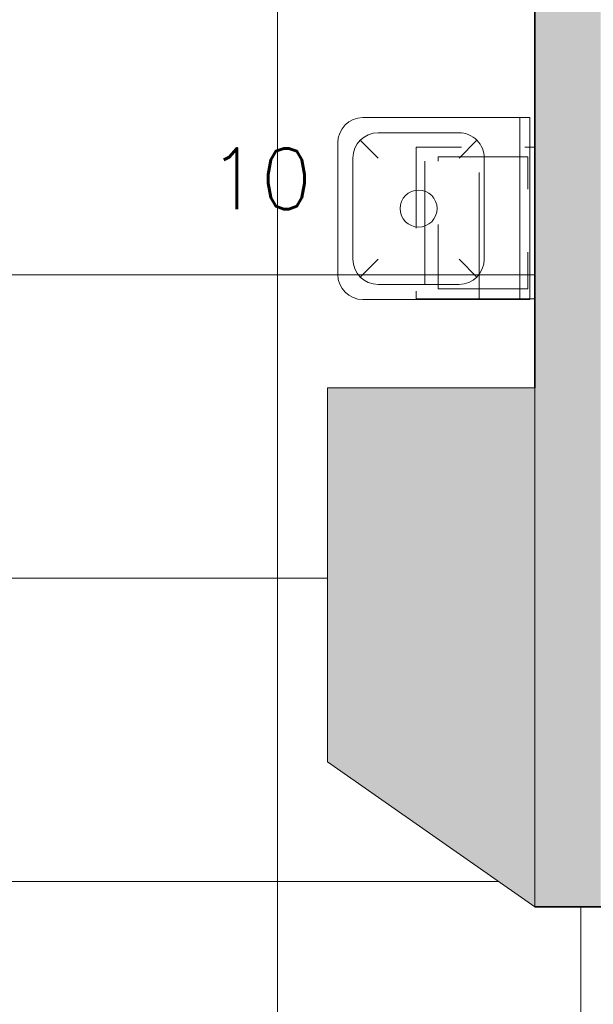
# Model space of a CAD drawing. Header units: metres. Extents: x -33 to 126, y -29 to 31.
# Tile 39 of 75: x -10.64 to -9.5, y -15.61 to -13.66. Entities that reach past the tile are written whole.
import ezdxf

# ---------------------------------------------------------------- set-up
doc = ezdxf.new("R2010")
doc.units = ezdxf.units.M
doc.linetypes.add('IMPORT-HIDDEN', pattern=[0.375, 0.25, -0.125])
for name, color, linetype, lineweight in [('A-DETL', 90, 'Continuous', 18), ('A-DETL-GENF', 92, 'Continuous', 18), ('A-FLOR-PATT', 8, 'Continuous', 18), ('A-WALL', 113, 'Continuous', 18), ('A-WALL-PATT', 111, 'Continuous', 35), ('C-NEUTRO', 7, 'Continuous', 18), ('C-NUMERO', 7, 'Continuous', 18), ('C-TAMPO', 7, 'Continuous', 18), ('LAYOUT_dwg _2_', 8, 'Continuous', 18)]:
    doc.layers.add(name, color=color, linetype=linetype, lineweight=lineweight)
doc.styles.add('romans_2', font='romans__.ttf', dxfattribs={"height": 0.12})

# ---------------------------------------------------------------- blocks, each defined once
blk = doc.blocks.new('LAYOUT_dwg_Pialm-26x38-2545319-2-PLANTA COM LAYOUT')
at = {"layer": 'C-TAMPO'}
for p, q in [((345.3701, 98.096), (345.6301, 98.096)), ((345.4001, 98.066), (345.6001, 98.066)), ((345.4001, 98.016), (345.3648, 98.0514)), ((345.6001, 98.016), (345.6355, 98.0514)), ((345.3501, 97.856), (345.3501, 98.016)), ((345.6501, 97.856), (345.6501, 98.016)), ((345.4001, 97.856), (345.3648, 97.8207)), ((345.6001, 97.856), (345.6355, 97.8207)), ((345.4001, 97.806), (345.6001, 97.806)), ((345.3201, 97.736), (345.6801, 97.736))]:
    blk.add_line(p, q, dxfattribs=at)
at = {"layer": 'C-TAMPO', "flags": 128}
blk.add_lwpolyline([(345.6801, 98.046), (345.6801, 97.716), (345.3201, 97.716), (345.3201, 98.046)], dxfattribs=at)
at = {"layer": 'C-TAMPO'}
blk.add_circle((345.5001, 97.936), 0.0366, dxfattribs=at)
for centre, start, end in [((345.3701, 98.046), 90, 180), ((345.6301, 98.046), 0, 90), ((345.4001, 98.016), 90, 180), ((345.6001, 98.016), 0, 90), ((345.4001, 97.856), 180, 270), ((345.6001, 97.856), 270, 0)]:
    blk.add_arc(centre, 0.05, start, end, dxfattribs=at)
blk = doc.blocks.new('LAYOUT_dwg_A$C79307420-2545320-2-PLANTA COM LAYOUT')
at = {"xscale": 100, "yscale": 100, "zscale": 100, "rotation": 180}
blk.add_blockref('LAYOUT_dwg_Pialm-26x38-2545319-2-PLANTA COM LAYOUT', (34555.32, 9843.83), dxfattribs=at)
blk = doc.blocks.new('LAYOUT_dwg_A$C59F45233-2545323-2-PLANTA COM LAYOUT')
at = {"layer": 'C-NEUTRO', "linetype": 'IMPORT-HIDDEN'}
for p, q in [((-0.2712, 0.2426), (-0.028, 0.2426)), ((-0.3, 0.1352), (0, 0.1352))]:
    blk.add_line(p, q, dxfattribs=at)
at = {"layer": 'C-NEUTRO', "linetype": 'IMPORT-HIDDEN', "flags": 128}
for points in [[(-0.3, 0.025), (-0.3, 0.26), (0, 0.26), (0, 0.025)], [(-0.2801, 0.2166), (-0.2801, 0.0389), (-0.0191, 0.0389), (-0.0191, 0.2166)]]:
    blk.add_lwpolyline(points, close=True, dxfattribs=at)
blk = doc.blocks.new('LAYOUT_dwg _2_-2545261-2-PLANTA COM LAYOUT')
at = {"extrusion": (0, 0, -1), "xscale": 0.009999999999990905, "yscale": 0.009999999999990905, "zscale": -0.009999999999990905, "rotation": 90.00000000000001}
blk.add_blockref('LAYOUT_dwg_A$C79307420-2545320-2-PLANTA COM LAYOUT', (-1606.0731, 851.7402), dxfattribs=at)
at = {"rotation": 89.99999999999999}
blk.add_blockref('LAYOUT_dwg_A$C59F45233-2545323-2-PLANTA COM LAYOUT', (1606.8304, 851.9148), dxfattribs=at)
at = {"layer": 'C-NUMERO', "insert": (1606.2623, 851.9123), "char_height": 0.12, "width": 0.272727, "attachment_point": 2, "line_spacing_factor": 0.964689, "style": 'romans_2'}
blk.add_mtext('10', dxfattribs=at)

msp = doc.modelspace()

# ---------------------------------------------------------------- hatches: boundary and pattern name
at = {"layer": 'A-DETL-GENF'}
msp.add_hatch(color=7, dxfattribs=at).paths.add_polyline_path([(-9.6173, -15.4159), (-9.6173, -14.3888), (-10.0273, -14.3888), (-10.0273, -15.1288), (-9.641, -15.3992)], flags=0)
at = {"layer": 'A-FLOR-PATT'}
h = msp.add_hatch(dxfattribs=at)
h.set_pattern_fill('FP_2', color=256, style=0, pattern_type=2)
h.set_pattern_definition([(0, (-4.727, -17.766), (0, 0.6), []), (90, (-4.727, -17.766), (-0.6, 4e-17), [])])
h.paths.add_polyline_path([(-6.2238, -16.5659), (-5.9773, -16.5659), (-5.9773, -16.5646), (-5.9273, -16.5646), (-5.9276, -15.4146), (-7.3673, -15.4146), (-7.3675, -14.8346), (-9.4673, -14.8346), (-9.4673, -15.4159), (-9.6173, -15.4159), (-10.0273, -15.1288), (-10.0273, -14.3888), (-9.6173, -14.3888), (-9.6173, -12.6646), (-10.8273, -12.6646), (-10.8273, -12.8146), (-11.0773, -12.8146), (-11.0773, -16.5146), (-10.8273, -16.5146), (-10.8273, -16.5659), (-7.3273, -16.5659), (-7.3273, -16.4646), (-6.9273, -16.4646), (-6.9273, -16.5646), (-6.8773, -16.5646), (-6.8773, -16.5659)], flags=0)
h.paths.add_polyline_path([(-8.7119, -16.3572), (-8.8266, -16.3572), (-8.8228, -16.327), (-8.8114, -16.2988), (-8.7933, -16.2743), (-8.7696, -16.2551), (-8.7419, -16.2425), (-8.7119, -16.2374), (-8.7119, -16.327)], flags=0)
h.paths.add_polyline_path([(-8.7119, -16.4771), (-8.7119, -16.3572), (-8.5866, -16.3572), (-8.5898, -16.3847), (-8.5992, -16.4106), (-8.6142, -16.4338), (-8.6342, -16.4529), (-8.6579, -16.4669), (-8.6843, -16.4751)], flags=0)
h.paths.add_polyline_path([(-7.482, -15.0783), (-7.4842, -15.0808), (-7.4822, -15.0786)], flags=0)
h.paths.add_polyline_path([(-7.4563, -15.443), (-7.4804, -15.4424), (-7.4894, -15.4399), (-7.4978, -15.436), (-7.5065, -15.4282), (-7.5112, -15.4208), (-7.515, -15.412), (-7.5166, -15.4017), (-7.5158, -15.0789), (-7.5135, -15.071), (-7.5096, -15.0626), (-7.5018, -15.0538), (-7.494, -15.0489), (-7.4855, -15.0453), (-7.4753, -15.0438), (-7.4372, -15.0445), (-7.4372, -15.0941), (-7.4563, -15.0941), (-7.4563, -15.0755), (-7.4769, -15.0762), (-7.4825, -15.0794), (-7.4848, -15.0851), (-7.4842, -15.4033), (-7.4817, -15.4086), (-7.4753, -15.4112), (-7.4563, -15.4112), (-7.4563, -15.3922), (-7.4372, -15.3927), (-7.4372, -15.443)], flags=0)
h.paths.add_polyline_path([(-7.4753, -15.4128), (-7.4753, -15.4123), (-7.4769, -15.4124)], flags=0)
h.paths.add_polyline_path([(-7.515, -15.0851), (-7.515, -15.0849), (-7.5155, -15.0851)], flags=0)
h.paths.add_polyline_path([(-7.486, -15.0851), (-7.4859, -15.0851), (-7.4864, -15.0851)], flags=0)
h.paths.add_polyline_path([(-7.4753, -15.0454), (-7.4753, -15.0448), (-7.4781, -15.0448)], flags=0)
at = {"layer": 'A-WALL-PATT', "lineweight": 18}
msp.add_hatch(color=7, dxfattribs=at).paths.add_polyline_path([(-9.6173, -15.4159), (-9.4873, -15.4159), (-9.4873, -12.6646), (-9.6173, -12.6646), (-9.6173, -15.4146)], flags=0)

# ---------------------------------------------------------------- linework, layer by layer
at = {"layer": 'A-DETL'}
for p, q in [((-9.6173, -14.3888), (-10.0273, -14.3888)), ((-10.0273, -14.3888), (-10.0273, -15.1288)), ((-9.6173, -15.4159), (-9.6173, -14.3888)), ((-10.0273, -15.1288), (-9.6173, -15.4159))]:
    msp.add_line(p, q, dxfattribs=at)
at = {"layer": 'A-WALL', "lineweight": 35}
for p, q in [((-9.6173, -12.6646), (-9.6173, -14.3888)), ((-9.6173, -15.4159), (-9.4673, -15.4159))]:
    msp.add_line(p, q, dxfattribs=at)

# ---------------------------------------------------------------- block references
at = {"layer": 'LAYOUT_dwg _2_', "color": 7}
msp.add_blockref('LAYOUT_dwg _2_-2545261-2-PLANTA COM LAYOUT', (-1616.4227, -865.8279), dxfattribs=at)

doc.saveas('drawing.dxf')
